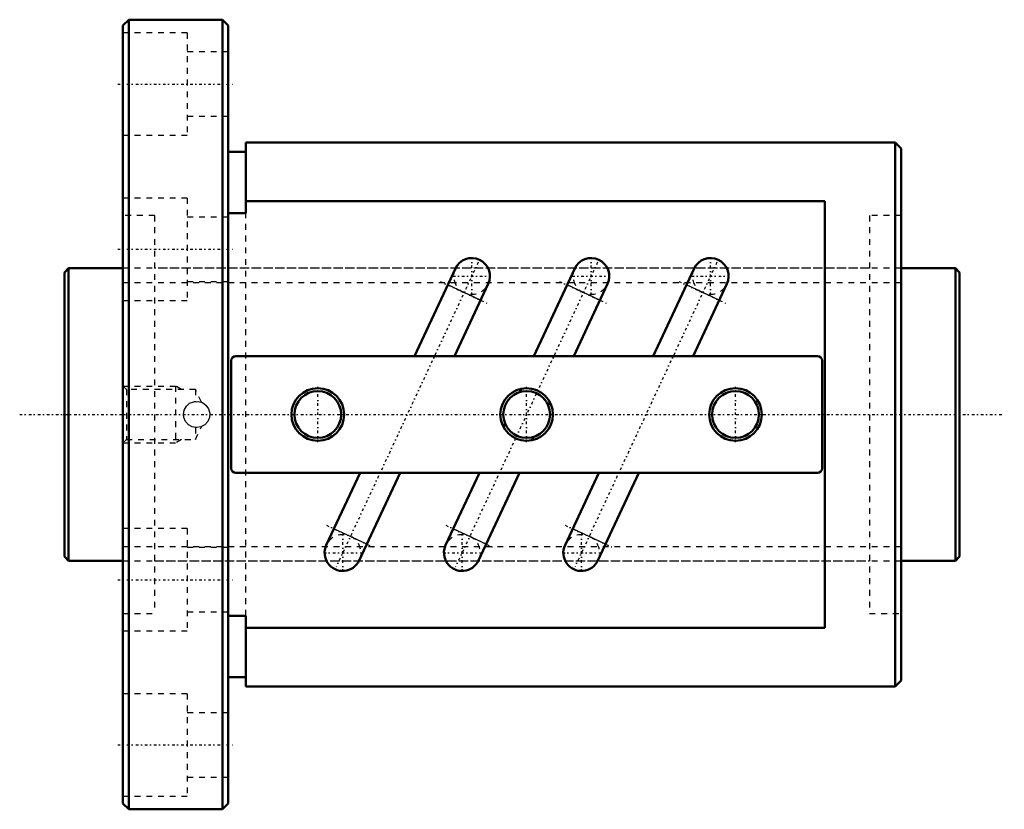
# Model space of a CAD drawing. Header units: millimetres. Extents: x -8 to 161, y -68 to 68.
import ezdxf

# ---------------------------------------------------------------- set-up
doc = ezdxf.new("R2010")
doc.units = ezdxf.units.MM
doc.linetypes.add('Center', pattern=[1.5, 0.45, -0.5, 0.05, -0.5])
doc.linetypes.add('Dashed', pattern=[2, 1, -1])
for name, color, linetype, lineweight in [('2d ConnectionPoints', 7, 'Continuous', 50), ('AM_0', 7, 'Continuous', 50), ('AM_4', 3, 'Continuous', 25), ('AM_5', 3, 'Continuous', 25), ('AM_7', 7, 'Center', 25), ('AM_9', 6, 'Dashed', 25)]:
    doc.layers.add(name, color=color, linetype=linetype, lineweight=lineweight)

# ---------------------------------------------------------------- blocks, each defined once
blk = doc.blocks.new('1_BNF_5010_7_5RR_Nut_0_in_BNF5010V_7_5RRG1_153LC0_000_rev_0')
at = {"layer": 'AM_0'}
for p, q in [((11, 67.5), (10, 66.5)), ((27, 67.5), (11, 67.5)), ((11, 67.5), (11, -67.5)), ((28, 66.5), (27, 67.5)), ((27, 67.5), (27, -67.5)), ((10, 66.5), (10, -66.5)), ((28, 66.5), (28, -66.5)), ((31, 46.5), (31, 34.42)), ((142, 46.5), (31, 46.5)), ((143, 45.5), (142, 46.5)), ((142, 46.5), (142, -46.5)), ((143, 45.5), (143, -45.5)), ((31, 44.9), (28, 44.9)), ((130, 36.48), (31, 36.48)), ((130, -36.48), (130, 36.48)), ((31, 34.42), (28, 34.42)), ((66.82, 24.96), (59.84, 10)), ((87.22, 24.96), (80.24, 10)), ((107.62, 24.96), (100.64, 10)), ((66.68, 10), (72.44, 22.34)), ((87.08, 10), (92.84, 22.34)), ((107.48, 10), (113.24, 22.34)), ((28.5, 9.2), (28.5, -9.2)), ((128.7, 10), (29.3, 10)), ((129.5, -9.2), (129.5, 9.2)), ((77.82, 3.82), (78.09, 4.41)), ((82.96, 2.14), (82.69, 1.55)), ((75.04, -2.14), (75.31, -1.55)), ((80.18, -3.82), (79.91, -4.41)), ((29.3, -10), (128.7, -10)), ((50.52, -10), (44.76, -22.34)), ((50.38, -24.96), (57.36, -10)), ((70.92, -10), (65.16, -22.34)), ((70.78, -24.96), (77.76, -10)), ((91.32, -10), (85.56, -22.34)), ((91.18, -24.96), (98.16, -10)), ((28, -34.42), (31, -34.42)), ((31, -34.42), (31, -46.5)), ((31, -36.48), (130, -36.48)), ((28, -44.9), (31, -44.9)), ((31, -46.5), (142, -46.5)), ((142, -46.5), (143, -45.5)), ((10, -66.5), (11, -67.5)), ((27, -67.5), (28, -66.5)), ((11, -67.5), (27, -67.5))]:
    blk.add_line(p, q, dxfattribs=at)
for centre, radius in [((43.3, 0), 4.5), ((43.3, 0), 4), ((79, 0), 4.5), ((79, 0), 4), ((114.7, 0), 4.5), ((114.7, 0), 4)]:
    blk.add_circle(centre, radius, dxfattribs=at)
for centre, radius, start, end in [((69.63, 23.65), 3.1, 335, 155), ((90.03, 23.65), 3.1, 335, 155), ((110.43, 23.65), 3.1, 335, 155), ((29.3, 9.2), 0.8, 90, 180), ((128.7, 9.2), 0.8, 0, 90), ((29.3, -9.2), 0.8, 180, 270), ((128.7, -9.2), 0.8, 270, 360), ((47.57, -23.65), 3.1, 155, 335), ((67.97, -23.65), 3.1, 155, 335), ((88.37, -23.65), 3.1, 155, 335)]:
    blk.add_arc(centre, radius, start, end, dxfattribs=at)
at = {"layer": 'AM_4'}
for p, q in [((71.13, 19.54), (65.51, 22.15)), ((91.53, 19.54), (85.91, 22.15)), ((111.93, 19.54), (106.31, 22.15)), ((51.69, -22.15), (46.07, -19.54)), ((72.09, -22.15), (66.47, -19.54)), ((92.49, -22.15), (86.87, -19.54))]:
    blk.add_line(p, q, dxfattribs=at)
at = {"layer": 'AM_5', "linetype": 'Dashed'}
for p, q in [((10, 4.86), (19, 4.86)), ((20.01, 4.28), (19, 4.86)), ((19, 4.86), (19, -4.86)), ((10, -4.86), (19, -4.86)), ((20.01, -4.28), (19, -4.86))]:
    blk.add_line(p, q, dxfattribs=at)
at = {"layer": 'AM_7'}
for p, q in [((9.1, 56.5), (28.9, 56.5)), ((9.1, 28.25), (28.9, 28.25)), ((70.73, 26.02), (46.47, -26.02)), ((91.13, 26.02), (66.87, -26.02)), ((69.63, 20.4), (69.63, 26.91)), ((111.53, 26.02), (87.27, -26.02)), ((90.03, 20.4), (90.03, 26.91)), ((110.43, 20.4), (110.43, 26.91)), ((66.38, 23.65), (72.88, 23.65)), ((86.78, 23.65), (93.28, 23.65)), ((107.18, 23.65), (113.68, 23.65)), ((64.21, 22.76), (72.43, 18.93)), ((84.61, 22.76), (92.83, 18.93)), ((105.01, 22.76), (113.23, 18.93)), ((43.3, -4.73), (43.3, 4.73)), ((79, -4.73), (79, 4.73)), ((114.7, -4.73), (114.7, 4.73)), ((44.77, -18.93), (52.99, -22.76)), ((65.17, -18.93), (73.39, -22.76)), ((85.57, -18.93), (93.79, -22.76)), ((47.57, -26.91), (47.57, -20.4)), ((67.97, -26.91), (67.97, -20.4)), ((88.37, -26.91), (88.37, -20.4)), ((44.32, -23.65), (50.82, -23.65)), ((64.72, -23.65), (71.22, -23.65)), ((85.12, -23.65), (91.62, -23.65)), ((9.1, -28.25), (28.9, -28.25)), ((9.1, -56.5), (28.9, -56.5))]:
    blk.add_line(p, q, dxfattribs=at)
at = {"layer": 'AM_9'}
for p, q in [((21, 65.25), (10, 65.25)), ((21, 65.25), (21, 47.75)), ((28, 62), (21, 62)), ((21, 51), (28, 51)), ((10, 47.75), (21, 47.75)), ((21, 37), (10, 37)), ((21, 37), (21, 19.5)), ((15.4, 34), (10, 34)), ((15.4, 34), (15.4, -34)), ((28, 33.75), (21, 33.75)), ((31, -34.42), (31, 34.42)), ((143, 34), (137.6, 34)), ((137.6, 34), (137.6, -34)), ((137.6, 25), (15.4, 25)), ((21, 22.75), (28, 22.75)), ((10, 19.5), (21, 19.5)), ((10.58, 4.28), (10, 4.86)), ((22.4, 4.28), (10.58, 4.28)), ((10.58, 4.28), (10.58, -4.28)), ((23.42, 2.11), (22.4, 4.28)), ((22.4, 4.28), (22.4, 2.24)), ((23.41, 2.1), (23.34, 2.12)), ((20.37, -0.27), (20.36, 0.17)), ((22.4, -2.24), (22.09, -2.19)), ((22.4, -4.28), (23.41, -2.12)), ((22.4, -2.24), (22.4, -4.28)), ((23.34, -2.12), (23.42, -2.09)), ((10, -4.86), (10.58, -4.28)), ((10.58, -4.28), (22.4, -4.28)), ((21, -19.5), (10, -19.5)), ((21, -19.5), (21, -37)), ((28, -22.75), (21, -22.75)), ((15.4, -25), (137.6, -25)), ((10, -34), (15.4, -34)), ((21, -33.75), (28, -33.75)), ((137.6, -34), (143, -34)), ((10, -37), (21, -37)), ((21, -47.75), (10, -47.75)), ((21, -47.75), (21, -65.25)), ((28, -51), (21, -51)), ((21, -62), (28, -62)), ((10, -65.25), (21, -65.25))]:
    blk.add_line(p, q, dxfattribs=at)
for points in [[(20.35, 0), (20.48, 0.74), (20.84, 1.4), (21.4, 1.91), (22.1, 2.19), (22.86, 2.24), (23.58, 2.03), (24.19, 1.59), (24.63, 0.97), (24.84, 0.25), (24.79, -0.51), (24.5, -1.2), (24, -1.76), (23.34, -2.13), (22.59, -2.25), (21.85, -2.12), (21.19, -1.75), (20.69, -1.19), (20.4, -0.49), (20.35, 0)], [(22.16, 2.21), (22.23, 2.22), (22.4, 2.24)]]:
    blk.add_lwpolyline(points, dxfattribs=at)
for centre, start, end in [((69.63, 23.65), 155, 335), ((90.03, 23.65), 155, 335), ((110.43, 23.65), 155, 335), ((47.57, -23.65), 335, 155), ((67.97, -23.65), 335, 155), ((88.37, -23.65), 335, 155)]:
    blk.add_arc(centre, 3.1, start, end, dxfattribs=at)
blk = doc.blocks.new('2_BNF_5010_7_5RR000_Shaft_0_in_BNF5010V_7_5RRG1_153LC0_000_rev_0')
at = {"layer": 'AM_0'}
for p, q in [((0.7, 25), (0, 24.3)), ((0, 24.3), (0, -24.3)), ((10, 25), (0.7, 25)), ((0.7, 25), (0.7, -25)), ((152.3, 25), (143, 25)), ((153, 24.3), (152.3, 25)), ((152.3, 25), (152.3, -25)), ((153, 24.3), (153, -24.3)), ((0, -24.3), (0.7, -25)), ((0.7, -25), (10, -25)), ((143, -25), (152.3, -25)), ((152.3, -25), (153, -24.3))]:
    blk.add_line(p, q, dxfattribs=at)
at = {"layer": 'AM_5', "linetype": 'Dashed'}
for p, q in [((10, 22.5465), (143, 22.5465)), ((10, -22.5465), (143, -22.5465))]:
    blk.add_line(p, q, dxfattribs=at)
at = {"layer": 'AM_7'}
blk.add_line((-7.65, 0), (160.65, 0), dxfattribs=at)
at = {"layer": 'AM_9'}
for p, q in [((143, 25), (10, 25)), ((10, -25), (143, -25))]:
    blk.add_line(p, q, dxfattribs=at)

msp = doc.modelspace()

# ---------------------------------------------------------------- linework, layer by layer
at = {"layer": '2d ConnectionPoints'}
for p in [(0, 0), (10, 0)]:
    msp.add_point(p, dxfattribs=at)

# ---------------------------------------------------------------- block references
for name in ['1_BNF_5010_7_5RR_Nut_0_in_BNF5010V_7_5RRG1_153LC0_000_rev_0', '2_BNF_5010_7_5RR000_Shaft_0_in_BNF5010V_7_5RRG1_153LC0_000_rev_0']:
    msp.add_blockref(name, (0, 0))

doc.saveas('drawing.dxf')
